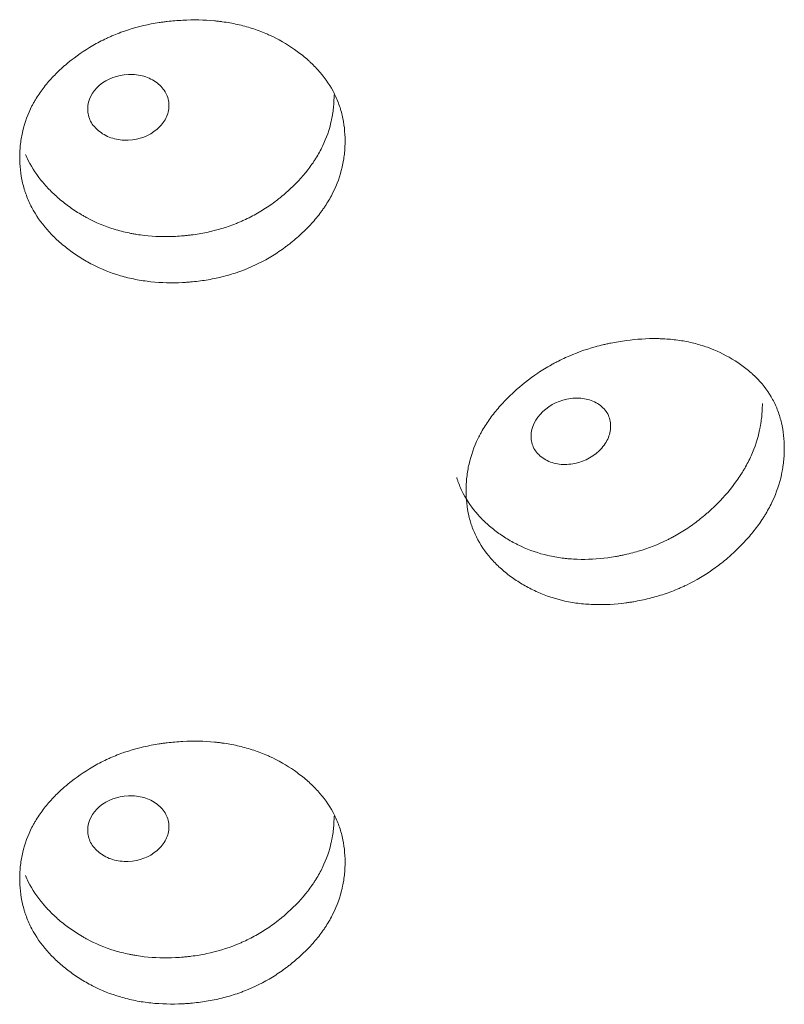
# Model space of a CAD drawing. Header units: millimetres. Extents: x 4 to 1188, y 1 to 840.
# Tile 145 of 197: x 993.13 to 995.85, y 213.25 to 216.76. Entities that reach past the tile are written whole.
import ezdxf

# ---------------------------------------------------------------- set-up
doc = ezdxf.new("R2010")
doc.units = ezdxf.units.MM
doc.layers.add('1', color=7, linetype='Continuous')

msp = doc.modelspace()

# ---------------------------------------------------------------- linework, layer by layer
at = {"layer": '1', "color": 154, "linetype": 'Continuous', "lineweight": 13}
for points, knots in [([(994.2825, 216.3255), (994.2825, 216.3235), (994.2825, 216.3216), (994.2825, 216.3177), (994.2824, 216.3118), (994.2818, 216.2982), (994.2803, 216.2787), (994.2781, 216.2631), (994.2761, 216.2513), (994.2754, 216.2474), (994.2738, 216.2396), (994.273, 216.2358), (994.265, 216.201), (994.2542, 216.1708), (994.2323, 216.1268), (994.224, 216.1123), (994.2125, 216.0945), (994.2101, 216.0909), (994.2053, 216.0838), (994.1979, 216.0733), (994.1901, 216.0631), (994.1738, 216.043), (994.1623, 216.03), (994.144, 216.0112), (994.1377, 216.005), (994.1249, 215.9929), (994.1183, 215.9869), (994.1048, 215.9752), (994.0979, 215.9694), (994.0874, 215.9609), (994.0838, 215.9581), (994.0766, 215.9525), (994.073, 215.9498), (994.0548, 215.9363), (994.0397, 215.9262), (993.993, 215.8976), (993.96, 215.881), (993.9204, 215.8655), (993.916, 215.8638), (993.9071, 215.8606), (993.8937, 215.8559), (993.8803, 215.8516), (993.8532, 215.8437), (993.835, 215.8392), (993.7982, 215.8317), (993.7796, 215.8287), (993.7515, 215.8253), (993.7421, 215.8243), (993.7279, 215.8231), (993.7232, 215.8227), (993.7137, 215.8221), (993.709, 215.8218), (993.6664, 215.8197), (993.6289, 215.8205), (993.5734, 215.8264), (993.555, 215.8292), (993.5184, 215.8363), (993.5006, 215.8407), (993.4484, 215.856), (993.4072, 215.8726), (993.3686, 215.8936), (993.3534, 215.9023), (993.3459, 215.9069), (993.3238, 215.921), (993.3098, 215.9309), (993.2828, 215.9516), (993.2699, 215.9625), (993.2514, 215.9796), (993.2424, 215.9883), (993.2338, 215.9974), (993.2282, 216.0035), (993.2254, 216.0066), (993.2008, 216.0346), (993.1825, 216.061), (993.1606, 216.1028), (993.1526, 216.1207), (993.1461, 216.1391), (993.1436, 216.1466), (993.1424, 216.1503), (993.139, 216.1616), (993.137, 216.1691), (993.1282, 216.207), (993.1243, 216.2452), (993.1254, 216.2839), (993.1263, 216.2995), (993.127, 216.3073), (993.1297, 216.3305), (993.1323, 216.3458), (993.1431, 216.3912), (993.1539, 216.4209), (993.1707, 216.4534), (993.1727, 216.457), (993.1766, 216.4642), (993.1828, 216.4749), (993.1894, 216.4852), (993.2032, 216.5057), (993.2132, 216.5189), (993.2348, 216.5445), (993.2464, 216.5569), (993.2648, 216.575), (993.2712, 216.5809), (993.2809, 216.5896), (993.2842, 216.5925), (993.2909, 216.5982), (993.2942, 216.6011), (993.3248, 216.6263), (993.3539, 216.6467), (993.4009, 216.6739), (993.4171, 216.6824), (993.4382, 216.6922), (993.4424, 216.6942), (993.4509, 216.6979), (993.4552, 216.6997), (993.468, 216.7051), (993.4767, 216.7085), (993.5202, 216.7244), (993.5561, 216.7343), (993.6023, 216.7432), (993.6163, 216.7456), (993.6303, 216.7476), (993.6398, 216.7489), (993.6445, 216.7495), (993.6681, 216.7523), (993.6869, 216.7538), (993.7433, 216.7566), (993.7808, 216.7561), (993.8228, 216.7521), (993.8274, 216.7516), (993.8367, 216.7506), (993.8505, 216.7488), (993.8823, 216.7438), (993.9263, 216.734), (993.9686, 216.7204), (993.9972, 216.709), (994.0092, 216.7037), (994.0172, 216.7), (994.0212, 216.6982), (994.0565, 216.6811), (994.0854, 216.6635), (994.1257, 216.634), (994.1386, 216.6237), (994.154, 216.6101), (994.157, 216.6073), (994.163, 216.6018), (994.1718, 216.5933), (994.1801, 216.5847), (994.2069, 216.5552), (994.2251, 216.5298), (994.2434, 216.4957), (994.2469, 216.4887), (994.2533, 216.4746), (994.2563, 216.4674), (994.2644, 216.4459), (994.2688, 216.4313), (994.2792, 216.387), (994.2825, 216.3566), (994.2825, 216.3255)], [0, 0, 0, 0, 0.001953, 0.001953, 0.003906, 0.007812, 0.015625, 0.023437, 0.023437, 0.027344, 0.027344, 0.03125, 0.03125, 0.0625, 0.0625, 0.078125, 0.078125, 0.082031, 0.082031, 0.085937, 0.09375, 0.09375, 0.109375, 0.109375, 0.117187, 0.117187, 0.125, 0.125, 0.132812, 0.132812, 0.136719, 0.136719, 0.140625, 0.140625, 0.15625, 0.15625, 0.1875, 0.1875, 0.191406, 0.191406, 0.195312, 0.203125, 0.203125, 0.21875, 0.21875, 0.234375, 0.234375, 0.242187, 0.242187, 0.246094, 0.246094, 0.25, 0.25, 0.28125, 0.28125, 0.296875, 0.296875, 0.3125, 0.3125, 0.34375, 0.351562, 0.351562, 0.359375, 0.359375, 0.375, 0.375, 0.390625, 0.390625, 0.398437, 0.402344, 0.402344, 0.40625, 0.40625, 0.4375, 0.4375, 0.453125, 0.457031, 0.457031, 0.460937, 0.460937, 0.46875, 0.46875, 0.5, 0.507812, 0.507812, 0.515625, 0.515625, 0.53125, 0.53125, 0.5625, 0.5625, 0.566406, 0.566406, 0.570312, 0.578125, 0.578125, 0.59375, 0.59375, 0.609375, 0.609375, 0.617187, 0.617187, 0.621094, 0.621094, 0.625, 0.625, 0.65625, 0.65625, 0.671875, 0.671875, 0.675781, 0.675781, 0.679687, 0.679687, 0.6875, 0.6875, 0.71875, 0.71875, 0.726562, 0.730469, 0.730469, 0.734375, 0.734375, 0.75, 0.75, 0.78125, 0.78125, 0.785156, 0.785156, 0.789062, 0.796875, 0.8125, 0.828125, 0.835937, 0.839844, 0.839844, 0.84375, 0.84375, 0.875, 0.875, 0.890625, 0.890625, 0.894531, 0.894531, 0.898437, 0.90625, 0.90625, 0.9375, 0.9375, 0.945312, 0.945312, 0.953125, 0.953125, 0.96875, 0.96875, 1, 1, 1, 1]), ([(993.3671, 216.4394), (993.3671, 216.4234), (993.3705, 216.4087), (993.3845, 216.3818), (993.3949, 216.3697), (993.4234, 216.3478), (993.439, 216.3397), (993.4731, 216.3296), (993.4913, 216.3274), (993.5514, 216.3299), (993.5854, 216.3427), (993.6278, 216.379), (993.6383, 216.392), (993.6489, 216.4131), (993.6515, 216.4204), (993.655, 216.4354), (993.6559, 216.4431), (993.6558, 216.4674), (993.6523, 216.4822), (993.6418, 216.5023), (993.6374, 216.5086), (993.6269, 216.5206), (993.6209, 216.5261), (993.5996, 216.5424), (993.584, 216.5502), (993.5499, 216.5602), (993.5317, 216.5623), (993.4715, 216.5597), (993.4373, 216.5469), (993.3814, 216.4996), (993.3673, 216.4715), (993.3671, 216.4394)], [0, 0, 0, 0, 0.0625, 0.0625, 0.125, 0.125, 0.1875, 0.1875, 0.25, 0.25, 0.375, 0.375, 0.4375, 0.4375, 0.46875, 0.46875, 0.5, 0.5, 0.5625, 0.5625, 0.59375, 0.59375, 0.625, 0.625, 0.6875, 0.6875, 0.75, 0.75, 0.875, 0.875, 1, 1, 1, 1]), ([(994.2435, 216.4889), (994.2435, 216.487), (994.2435, 216.485), (994.2434, 216.4812), (994.2433, 216.4754), (994.2428, 216.462), (994.2413, 216.4427), (994.2393, 216.4273), (994.2374, 216.4157), (994.2367, 216.4118), (994.2352, 216.4041), (994.2344, 216.4003), (994.2268, 216.3659), (994.2165, 216.336), (994.1956, 216.2924), (994.1877, 216.278), (994.1767, 216.2603), (994.1744, 216.2567), (994.1697, 216.2497), (994.1626, 216.2392), (994.1551, 216.229), (994.1291, 216.1956), (994.1054, 216.1705), (994.0727, 216.1411), (994.066, 216.1353), (994.0557, 216.1267), (994.0523, 216.1239), (994.0453, 216.1183), (994.0418, 216.1156), (994.024, 216.102), (993.9946, 216.0815), (993.9554, 216.059), (993.9265, 216.0449), (993.9138, 216.0393), (993.9053, 216.0356), (993.901, 216.0338), (993.8621, 216.0181), (993.8266, 216.0075), (993.7722, 215.9961), (993.7493, 215.9923), (993.726, 215.9896), (993.7167, 215.9886), (993.712, 215.9882), (993.698, 215.987), (993.6886, 215.9863), (993.642, 215.9841), (993.6051, 215.985), (993.5593, 215.9901), (993.5502, 215.9914), (993.5365, 215.9935), (993.532, 215.9943), (993.5229, 215.996), (993.5004, 216.0003), (993.4786, 216.0059), (993.4276, 216.0216), (993.3913, 216.0369), (993.357, 216.0557), (993.3495, 216.06), (993.3457, 216.0622), (993.3346, 216.0689), (993.3273, 216.0735), (993.3059, 216.0877), (993.2923, 216.0977), (993.2662, 216.1186), (993.2537, 216.1295), (993.2358, 216.1467), (993.23, 216.1525), (993.2216, 216.1615), (993.2188, 216.1646), (993.2134, 216.1707), (993.2107, 216.1737), (993.1872, 216.2017), (993.1697, 216.2279), (993.1521, 216.2629), (993.1487, 216.2702), (993.1455, 216.2776)], [0, 0, 0, 0, 0.004383, 0.004383, 0.008765, 0.01753, 0.035061, 0.052591, 0.052591, 0.061356, 0.061356, 0.070121, 0.070121, 0.140243, 0.140243, 0.175303, 0.175303, 0.184068, 0.184068, 0.192834, 0.210364, 0.210364, 0.280485, 0.280485, 0.298016, 0.298016, 0.306781, 0.306781, 0.315546, 0.315546, 0.350607, 0.385667, 0.403198, 0.411963, 0.411963, 0.420728, 0.420728, 0.490849, 0.490849, 0.52591, 0.534675, 0.534675, 0.54344, 0.54344, 0.56097, 0.56097, 0.631092, 0.631092, 0.648622, 0.648622, 0.657387, 0.657387, 0.666152, 0.701213, 0.701213, 0.771334, 0.7801, 0.7801, 0.788865, 0.788865, 0.806395, 0.806395, 0.841456, 0.841456, 0.876516, 0.876516, 0.894047, 0.894047, 0.902812, 0.902812, 0.911577, 0.911577, 0.981698, 0.981698, 1, 1, 1, 1]), ([(995.8451, 215.2319), (995.8451, 215.23), (995.8451, 215.228), (995.8451, 215.2241), (995.845, 215.2183), (995.8444, 215.2046), (995.8429, 215.1849), (995.8408, 215.1691), (995.8389, 215.1572), (995.8382, 215.1533), (995.8367, 215.1454), (995.8359, 215.1414), (995.8281, 215.106), (995.8176, 215.075), (995.7963, 215.0292), (995.7883, 215.014), (995.7771, 214.9953), (995.7748, 214.9916), (995.7701, 214.9841), (995.7629, 214.973), (995.7553, 214.9622), (995.7395, 214.9407), (995.7283, 214.9269), (995.7105, 214.9066), (995.7044, 214.8999), (995.6919, 214.8867), (995.6855, 214.8802), (995.6724, 214.8674), (995.6657, 214.8611), (995.6554, 214.8517), (995.6519, 214.8486), (995.6449, 214.8425), (995.6414, 214.8395), (995.6236, 214.8246), (995.609, 214.8132), (995.5635, 214.7809), (995.5313, 214.7617), (995.4927, 214.743), (995.4883, 214.741), (995.4797, 214.7371), (995.4667, 214.7313), (995.4535, 214.726), (995.4271, 214.7159), (995.4093, 214.71), (995.3734, 214.6995), (995.3552, 214.695), (995.3278, 214.6893), (995.3185, 214.6876), (995.3047, 214.6852), (995.3, 214.6845), (995.2908, 214.6831), (995.2861, 214.6824), (995.2445, 214.6769), (995.2078, 214.6747), (995.1534, 214.6762), (995.1354, 214.6775), (995.0995, 214.6817), (995.082, 214.6846), (995.0309, 214.6958), (994.9904, 214.7091), (994.9525, 214.727), (994.9376, 214.7345), (994.9302, 214.7385), (994.9085, 214.7508), (994.8947, 214.7595), (994.8682, 214.7781), (994.8555, 214.788), (994.8373, 214.8036), (994.8285, 214.8116), (994.82, 214.82), (994.8144, 214.8256), (994.8117, 214.8285), (994.7875, 214.8545), (994.7695, 214.8794), (994.7479, 214.9195), (994.74, 214.9367), (994.7336, 214.9547), (994.7311, 214.9619), (994.73, 214.9656), (994.7266, 214.9766), (994.7247, 214.984), (994.716, 215.0211), (994.7121, 215.059), (994.7133, 215.0978), (994.7142, 215.1134), (994.7148, 215.1213), (994.7174, 215.1447), (994.72, 215.1602), (994.7306, 215.2065), (994.7413, 215.237), (994.7579, 215.271), (994.7598, 215.2747), (994.7637, 215.2822), (994.7697, 215.2933), (994.7762, 215.3043), (994.7898, 215.3258), (994.7997, 215.3398), (994.821, 215.3672), (994.8323, 215.3805), (994.8505, 215.4), (994.8567, 215.4064), (994.8663, 215.416), (994.8696, 215.4191), (994.8761, 215.4254), (994.8794, 215.4285), (994.9095, 215.4562), (994.9381, 215.4789), (994.9842, 215.5099), (995.0002, 215.5197), (995.0208, 215.5312), (995.025, 215.5335), (995.0333, 215.5379), (995.0375, 215.5401), (995.0501, 215.5464), (995.0586, 215.5505), (995.1013, 215.57), (995.1365, 215.5827), (995.1817, 215.5953), (995.1954, 215.5988), (995.2092, 215.602), (995.2184, 215.604), (995.2231, 215.605), (995.2462, 215.6097), (995.2646, 215.6127), (995.3198, 215.62), (995.3564, 215.6225), (995.3974, 215.6219), (995.4019, 215.6217), (995.411, 215.6214), (995.4245, 215.6208), (995.4555, 215.6183), (995.4985, 215.612), (995.5396, 215.6018), (995.5675, 215.5927), (995.5793, 215.5883), (995.5871, 215.5853), (995.5909, 215.5838), (995.6254, 215.5695), (995.6535, 215.5542), (995.6927, 215.528), (995.7052, 215.5187), (995.7202, 215.5063), (995.7231, 215.5037), (995.7289, 215.4987), (995.7375, 215.4909), (995.7456, 215.4829), (995.7717, 215.4556), (995.7894, 215.4317), (995.8072, 215.399), (995.8105, 215.3923), (995.8167, 215.3787), (995.8196, 215.3718), (995.8275, 215.3509), (995.8318, 215.3366), (995.8419, 215.2931), (995.8451, 215.263), (995.8451, 215.2319)], [0, 0, 0, 0, 0.001953, 0.001953, 0.003906, 0.007812, 0.015625, 0.023437, 0.023437, 0.027344, 0.027344, 0.03125, 0.03125, 0.0625, 0.0625, 0.078125, 0.078125, 0.082031, 0.082031, 0.085937, 0.09375, 0.09375, 0.109375, 0.109375, 0.117187, 0.117187, 0.125, 0.125, 0.132812, 0.132812, 0.136719, 0.136719, 0.140625, 0.140625, 0.15625, 0.15625, 0.1875, 0.1875, 0.191406, 0.191406, 0.195312, 0.203125, 0.203125, 0.21875, 0.21875, 0.234375, 0.234375, 0.242187, 0.242187, 0.246094, 0.246094, 0.25, 0.25, 0.28125, 0.28125, 0.296875, 0.296875, 0.3125, 0.3125, 0.34375, 0.351562, 0.351562, 0.359375, 0.359375, 0.375, 0.375, 0.390625, 0.390625, 0.398437, 0.402344, 0.402344, 0.40625, 0.40625, 0.4375, 0.4375, 0.453125, 0.457031, 0.457031, 0.460937, 0.460937, 0.46875, 0.46875, 0.5, 0.507812, 0.507812, 0.515625, 0.515625, 0.53125, 0.53125, 0.5625, 0.5625, 0.566406, 0.566406, 0.570312, 0.578125, 0.578125, 0.59375, 0.59375, 0.609375, 0.609375, 0.617187, 0.617187, 0.621094, 0.621094, 0.625, 0.625, 0.65625, 0.65625, 0.671875, 0.671875, 0.675781, 0.675781, 0.679687, 0.679687, 0.6875, 0.6875, 0.71875, 0.71875, 0.726562, 0.730469, 0.730469, 0.734375, 0.734375, 0.75, 0.75, 0.78125, 0.78125, 0.785156, 0.785156, 0.789062, 0.796875, 0.8125, 0.828125, 0.835937, 0.839844, 0.839844, 0.84375, 0.84375, 0.875, 0.875, 0.890625, 0.890625, 0.894531, 0.894531, 0.898437, 0.90625, 0.90625, 0.9375, 0.9375, 0.945312, 0.945312, 0.953125, 0.953125, 0.96875, 0.96875, 1, 1, 1, 1]), ([(994.9444, 215.275), (994.9443, 215.2589), (994.9477, 215.2445), (994.9615, 215.2187), (994.9717, 215.2075), (994.9996, 215.1879), (995.015, 215.1812), (995.0484, 215.1738), (995.0662, 215.1731), (995.1251, 215.1805), (995.1583, 215.1961), (995.1998, 215.2358), (995.2101, 215.2498), (995.2204, 215.2717), (995.223, 215.2792), (995.2264, 215.2945), (995.2273, 215.3022), (995.2272, 215.3265), (995.2238, 215.341), (995.2135, 215.3603), (995.2092, 215.3663), (995.199, 215.3774), (995.1931, 215.3824), (995.1722, 215.3969), (995.1569, 215.4035), (995.1236, 215.4107), (995.1057, 215.4113), (995.0468, 215.4038), (995.0132, 215.3882), (994.9584, 215.3363), (994.9446, 215.307), (994.9444, 215.275)], [0, 0, 0, 0, 0.0625, 0.0625, 0.125, 0.125, 0.1875, 0.1875, 0.25, 0.25, 0.375, 0.375, 0.4375, 0.4375, 0.46875, 0.46875, 0.5, 0.5, 0.5625, 0.5625, 0.59375, 0.59375, 0.625, 0.625, 0.6875, 0.6875, 0.75, 0.75, 0.875, 0.875, 1, 1, 1, 1]), ([(995.767, 215.3906), (995.767, 215.3887), (995.767, 215.3867), (995.767, 215.3829), (995.7669, 215.3771), (995.7664, 215.3636), (995.7649, 215.3442), (995.7629, 215.3286), (995.7611, 215.3169), (995.7604, 215.313), (995.759, 215.3052), (995.7582, 215.3013), (995.7508, 215.2663), (995.7408, 215.2356), (995.7205, 215.1902), (995.7128, 215.1752), (995.7021, 215.1566), (995.6999, 215.1529), (995.6954, 215.1455), (995.6885, 215.1345), (995.6811, 215.1237), (995.6558, 215.0881), (995.6328, 215.0612), (995.601, 215.0291), (995.5945, 215.0228), (995.5845, 215.0134), (995.5811, 215.0103), (995.5743, 215.0042), (995.5709, 215.0012), (995.5536, 214.9862), (995.525, 214.9634), (995.4868, 214.9377), (995.4586, 214.9213), (995.4462, 214.9147), (995.4379, 214.9103), (995.4337, 214.9082), (995.3958, 214.8894), (995.3612, 214.876), (995.308, 214.8602), (995.2856, 214.8546), (995.2628, 214.85), (995.2537, 214.8483), (995.2492, 214.8474), (995.2354, 214.8451), (995.2263, 214.8437), (995.1807, 214.8377), (995.1445, 214.8357), (995.0997, 214.8372), (995.0907, 214.8377), (995.0773, 214.8388), (995.0729, 214.8392), (995.064, 214.8401), (995.042, 214.8427), (995.0206, 214.8465), (994.9705, 214.8581), (994.9349, 214.8705), (994.9012, 214.8866), (994.8938, 214.8903), (994.8901, 214.8922), (994.8792, 214.898), (994.872, 214.902), (994.851, 214.9144), (994.8377, 214.9233), (994.8119, 214.9421), (994.7996, 214.952), (994.7821, 214.9678), (994.7764, 214.9732), (994.7681, 214.9815), (994.7654, 214.9843), (994.76, 214.99), (994.7574, 214.9929), (994.7342, 215.0189), (994.717, 215.0438), (994.6964, 215.0836), (994.6889, 215.1008), (994.6827, 215.1186), (994.6809, 215.1241), (994.6803, 215.1261), (994.6797, 215.128)], [0, 0, 0, 0, 0.004254, 0.004254, 0.008508, 0.017016, 0.034032, 0.051048, 0.051048, 0.059556, 0.059556, 0.068064, 0.068064, 0.136129, 0.136129, 0.170161, 0.170161, 0.178669, 0.178669, 0.187177, 0.204193, 0.204193, 0.272257, 0.272257, 0.289273, 0.289273, 0.297781, 0.297781, 0.306289, 0.306289, 0.340321, 0.374353, 0.391369, 0.399877, 0.399877, 0.408386, 0.408386, 0.47645, 0.47645, 0.510482, 0.51899, 0.51899, 0.527498, 0.527498, 0.544514, 0.544514, 0.612578, 0.612578, 0.629594, 0.629594, 0.638102, 0.638102, 0.64661, 0.680643, 0.680643, 0.748707, 0.757215, 0.757215, 0.765723, 0.765723, 0.782739, 0.782739, 0.816771, 0.816771, 0.850803, 0.850803, 0.867819, 0.867819, 0.876327, 0.876327, 0.884835, 0.884835, 0.9529, 0.9529, 0.986932, 0.99544, 0.99544, 1, 1, 1, 1]), ([(994.2825, 213.7594), (994.2825, 213.7574), (994.2825, 213.7555), (994.2825, 213.7516), (994.2824, 213.7457), (994.2818, 213.7321), (994.2803, 213.7126), (994.2781, 213.6969), (994.2761, 213.6852), (994.2754, 213.6813), (994.2738, 213.6735), (994.273, 213.6696), (994.265, 213.6348), (994.2542, 213.6047), (994.2323, 213.5606), (994.224, 213.5462), (994.2125, 213.5283), (994.2101, 213.5248), (994.2053, 213.5177), (994.1979, 213.5072), (994.1901, 213.497), (994.1738, 213.4768), (994.1623, 213.4639), (994.144, 213.4451), (994.1377, 213.4389), (994.1249, 213.4267), (994.1183, 213.4208), (994.1048, 213.409), (994.0979, 213.4032), (994.0874, 213.3947), (994.0838, 213.3919), (994.0766, 213.3864), (994.073, 213.3837), (994.0548, 213.3702), (994.0397, 213.36), (993.993, 213.3314), (993.96, 213.3149), (993.9204, 213.2994), (993.916, 213.2977), (993.9071, 213.2945), (993.8937, 213.2898), (993.8803, 213.2855), (993.8532, 213.2776), (993.835, 213.2731), (993.7982, 213.2656), (993.7796, 213.2626), (993.7515, 213.2591), (993.7421, 213.2581), (993.7279, 213.2569), (993.7232, 213.2566), (993.7137, 213.2559), (993.709, 213.2557), (993.6664, 213.2536), (993.6289, 213.2544), (993.5734, 213.2603), (993.555, 213.263), (993.5184, 213.2702), (993.5006, 213.2746), (993.4484, 213.2899), (993.4072, 213.3065), (993.3686, 213.3275), (993.3534, 213.3362), (993.3459, 213.3408), (993.3238, 213.3548), (993.3098, 213.3647), (993.2828, 213.3855), (993.2699, 213.3964), (993.2514, 213.4135), (993.2424, 213.4222), (993.2338, 213.4312), (993.2282, 213.4374), (993.2254, 213.4404), (993.2008, 213.4685), (993.1825, 213.4948), (993.1606, 213.5366), (993.1526, 213.5545), (993.1461, 213.573), (993.1436, 213.5804), (993.1424, 213.5842), (993.139, 213.5955), (993.137, 213.603), (993.1282, 213.6408), (993.1243, 213.6791), (993.1254, 213.7178), (993.1263, 213.7333), (993.127, 213.7411), (993.1297, 213.7643), (993.1323, 213.7796), (993.1431, 213.8251), (993.1539, 213.8547), (993.1707, 213.8873), (993.1727, 213.8909), (993.1766, 213.8981), (993.1828, 213.9087), (993.1894, 213.9191), (993.2032, 213.9396), (993.2132, 213.9528), (993.2348, 213.9784), (993.2464, 213.9908), (993.2648, 214.0088), (993.2712, 214.0147), (993.2809, 214.0235), (993.2842, 214.0264), (993.2909, 214.0321), (993.2942, 214.0349), (993.3248, 214.0601), (993.3539, 214.0806), (993.4009, 214.1078), (993.4171, 214.1162), (993.4382, 214.1261), (993.4424, 214.128), (993.4509, 214.1318), (993.4552, 214.1336), (993.468, 214.139), (993.4767, 214.1423), (993.5202, 214.1583), (993.5561, 214.1681), (993.6023, 214.177), (993.6163, 214.1795), (993.6303, 214.1815), (993.6398, 214.1828), (993.6445, 214.1834), (993.6681, 214.1862), (993.6869, 214.1877), (993.7433, 214.1905), (993.7808, 214.19), (993.8228, 214.186), (993.8274, 214.1855), (993.8367, 214.1844), (993.8505, 214.1827), (993.8823, 214.1777), (993.9263, 214.1678), (993.9686, 214.1543), (993.9972, 214.1429), (994.0092, 214.1375), (994.0172, 214.1339), (994.0212, 214.132), (994.0565, 214.115), (994.0854, 214.0973), (994.1257, 214.0679), (994.1386, 214.0576), (994.154, 214.044), (994.157, 214.0412), (994.163, 214.0356), (994.1718, 214.0272), (994.1801, 214.0185), (994.2069, 213.9891), (994.2251, 213.9637), (994.2434, 213.9296), (994.2469, 213.9226), (994.2533, 213.9084), (994.2563, 213.9013), (994.2644, 213.8798), (994.2688, 213.8652), (994.2792, 213.8208), (994.2825, 213.7904), (994.2825, 213.7594)], [0, 0, 0, 0, 0.001953, 0.001953, 0.003906, 0.007813, 0.015625, 0.023438, 0.023438, 0.027344, 0.027344, 0.03125, 0.03125, 0.0625, 0.0625, 0.078125, 0.078125, 0.082031, 0.082031, 0.085938, 0.09375, 0.09375, 0.109375, 0.109375, 0.117188, 0.117188, 0.125, 0.125, 0.132813, 0.132813, 0.136719, 0.136719, 0.140625, 0.140625, 0.15625, 0.15625, 0.1875, 0.1875, 0.191406, 0.191406, 0.195313, 0.203125, 0.203125, 0.21875, 0.21875, 0.234375, 0.234375, 0.242188, 0.242188, 0.246094, 0.246094, 0.25, 0.25, 0.28125, 0.28125, 0.296875, 0.296875, 0.3125, 0.3125, 0.34375, 0.351563, 0.351563, 0.359375, 0.359375, 0.375, 0.375, 0.390625, 0.390625, 0.398438, 0.402344, 0.402344, 0.40625, 0.40625, 0.4375, 0.4375, 0.453125, 0.457031, 0.457031, 0.460937, 0.460937, 0.46875, 0.46875, 0.5, 0.507812, 0.507812, 0.515625, 0.515625, 0.53125, 0.53125, 0.5625, 0.5625, 0.566406, 0.566406, 0.570312, 0.578125, 0.578125, 0.59375, 0.59375, 0.609375, 0.609375, 0.617187, 0.617187, 0.621094, 0.621094, 0.625, 0.625, 0.65625, 0.65625, 0.671875, 0.671875, 0.675781, 0.675781, 0.679687, 0.679687, 0.6875, 0.6875, 0.71875, 0.71875, 0.726562, 0.730469, 0.730469, 0.734375, 0.734375, 0.75, 0.75, 0.78125, 0.78125, 0.785156, 0.785156, 0.789063, 0.796875, 0.8125, 0.828125, 0.835938, 0.839844, 0.839844, 0.84375, 0.84375, 0.875, 0.875, 0.890625, 0.890625, 0.894531, 0.894531, 0.898438, 0.90625, 0.90625, 0.9375, 0.9375, 0.945312, 0.945312, 0.953125, 0.953125, 0.96875, 0.96875, 1, 1, 1, 1]), ([(993.3671, 213.8733), (993.3671, 213.8573), (993.3705, 213.8425), (993.3845, 213.8156), (993.3949, 213.8036), (993.4234, 213.7816), (993.439, 213.7736), (993.4731, 213.7634), (993.4913, 213.7613), (993.5514, 213.7637), (993.5854, 213.7766), (993.6278, 213.8128), (993.6383, 213.8259), (993.6489, 213.847), (993.6515, 213.8543), (993.655, 213.8693), (993.6559, 213.8769), (993.6558, 213.9013), (993.6523, 213.9161), (993.6418, 213.9361), (993.6374, 213.9425), (993.6269, 213.9545), (993.6209, 213.96), (993.5996, 213.9762), (993.584, 213.9841), (993.5499, 213.9941), (993.5317, 213.9961), (993.4715, 213.9936), (993.4373, 213.9807), (993.3814, 213.9334), (993.3673, 213.9053), (993.3671, 213.8733)], [0, 0, 0, 0, 0.0625, 0.0625, 0.125, 0.125, 0.1875, 0.1875, 0.25, 0.25, 0.375, 0.375, 0.4375, 0.4375, 0.46875, 0.46875, 0.5, 0.5, 0.5625, 0.5625, 0.59375, 0.59375, 0.625, 0.625, 0.6875, 0.6875, 0.75, 0.75, 0.875, 0.875, 1, 1, 1, 1]), ([(994.2435, 213.9228), (994.2435, 213.9208), (994.2435, 213.9189), (994.2434, 213.9151), (994.2433, 213.9093), (994.2428, 213.8958), (994.2413, 213.8766), (994.2393, 213.8611), (994.2374, 213.8496), (994.2367, 213.8457), (994.2352, 213.838), (994.2344, 213.8342), (994.2268, 213.7998), (994.2165, 213.7699), (994.1956, 213.7262), (994.1877, 213.7119), (994.1767, 213.6941), (994.1744, 213.6906), (994.1697, 213.6836), (994.1626, 213.6731), (994.1551, 213.6629), (994.1291, 213.6294), (994.1054, 213.6044), (994.0727, 213.5749), (994.066, 213.5691), (994.0557, 213.5606), (994.0523, 213.5578), (994.0453, 213.5522), (994.0418, 213.5495), (994.024, 213.5359), (993.9946, 213.5154), (993.9554, 213.4929), (993.9265, 213.4788), (993.9138, 213.4732), (993.9053, 213.4695), (993.901, 213.4677), (993.8621, 213.452), (993.8266, 213.4414), (993.7722, 213.43), (993.7493, 213.4262), (993.726, 213.4235), (993.7167, 213.4225), (993.712, 213.4221), (993.698, 213.4208), (993.6886, 213.4202), (993.642, 213.4179), (993.6051, 213.4188), (993.5593, 213.424), (993.5502, 213.4252), (993.5365, 213.4274), (993.532, 213.4282), (993.5229, 213.4298), (993.5004, 213.4342), (993.4786, 213.4398), (993.4276, 213.4555), (993.3913, 213.4707), (993.357, 213.4896), (993.3495, 213.4939), (993.3457, 213.4961), (993.3346, 213.5028), (993.3273, 213.5074), (993.3059, 213.5215), (993.2923, 213.5315), (993.2662, 213.5524), (993.2537, 213.5634), (993.2358, 213.5805), (993.23, 213.5864), (993.2216, 213.5954), (993.2188, 213.5984), (993.2134, 213.6045), (993.2107, 213.6076), (993.1872, 213.6355), (993.1697, 213.6618), (993.1521, 213.6967), (993.1487, 213.7041), (993.1455, 213.7115)], [0, 0, 0, 0, 0.004383, 0.004383, 0.008765, 0.01753, 0.035061, 0.052591, 0.052591, 0.061356, 0.061356, 0.070121, 0.070121, 0.140243, 0.140243, 0.175303, 0.175303, 0.184068, 0.184068, 0.192834, 0.210364, 0.210364, 0.280485, 0.280485, 0.298016, 0.298016, 0.306781, 0.306781, 0.315546, 0.315546, 0.350607, 0.385667, 0.403198, 0.411963, 0.411963, 0.420728, 0.420728, 0.490849, 0.490849, 0.52591, 0.534675, 0.534675, 0.54344, 0.54344, 0.56097, 0.56097, 0.631092, 0.631092, 0.648622, 0.648622, 0.657387, 0.657387, 0.666152, 0.701213, 0.701213, 0.771334, 0.7801, 0.7801, 0.788865, 0.788865, 0.806395, 0.806395, 0.841456, 0.841456, 0.876516, 0.876516, 0.894047, 0.894047, 0.902812, 0.902812, 0.911577, 0.911577, 0.981698, 0.981698, 1, 1, 1, 1])]:
    msp.add_open_spline(points, degree=3, knots=knots, dxfattribs=at)

doc.saveas('drawing.dxf')
